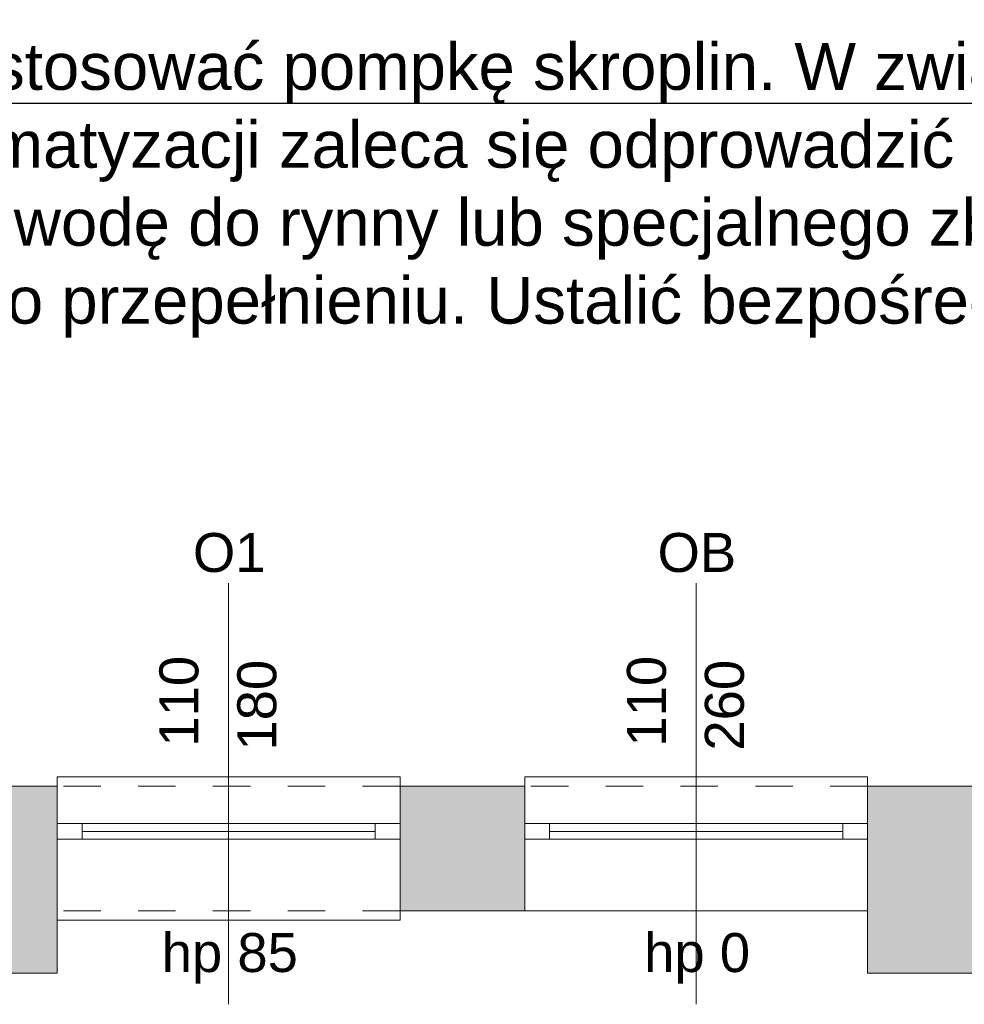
# Model space of a CAD drawing. Header units: millimetres. Extents: x 922208 to 1069538, y -182208 to -99877.
# Tile 82 of 256: x 966317 to 969347, y -161075 to -157916. Entities that reach past the tile are written whole.
import ezdxf
from ezdxf import colors
from ezdxf.entities.mleader import LeaderData, LeaderLine
from ezdxf.math import Vec2, Vec3

# ---------------------------------------------------------------- set-up
doc = ezdxf.new("R2010")
doc.units = ezdxf.units.MM
doc.header["$MEASUREMENT"] = 0
doc.linetypes.add('HIDDEN', pattern=[20, 10, -10])
doc.linetypes.add('Przerywana', pattern=[240, 120, -120])
for name, color, linetype, lineweight in [('IS_KLIM Opis_Średnice', 7, 'Continuous', 9), ('IS_POWRÓT', 5, 'HIDDEN', 30), ('Nowe_220-A Ściany_Nr_pióra__19', 255, 'Continuous', 0), ('Nowe_220-A Ściany_Nr_pióra__23', 7, 'Continuous', 15), ('Nowe_220-A Ściany_Nr_pióra__27', 7, 'Continuous', 25), ('Nowe_220-A Ściany_Nr_pióra__3', 7, 'Continuous', 13), ('Nowe_220-A Ściany_Nr_pióra__7', 7, 'Continuous', 13)]:
    doc.layers.add(name, color=color, linetype=linetype, lineweight=lineweight)
doc.layers.add('Nowe_220-A Ściany_Nr_pióra__45', color=7, linetype='Continuous', lineweight=15, true_color=0x40a5ff)
doc.styles.add('STYL_AUTOMATYCZNY_1', font='arial.ttf')

# ---------------------------------------------------------------- blocks, each defined once
blk = doc.blocks.new('parter01')
at = {"layer": 'Nowe_220-A Ściany_Nr_pióra__19', "linetype": 'Continuous', "lineweight": 0}
for points in [[(966036.55073, -100690.02068), (966036.55073, -101090.02068), (966436.55073, -101090.02068), (966436.55073, -100690.02068)], [(967536.55073, -101090.02068), (967936.55073, -101090.02068), (967936.55073, -100860.02068), (967936.55073, -100810.02068), (967936.55073, -100690.02068), (967536.55073, -100690.02068)], [(969036.55073, -100810.02068), (969036.55073, -100860.02068), (969036.55073, -101090.02068), (969436.55073, -101090.02068), (969436.55073, -100690.02068), (969036.55073, -100690.02068)], [(966036.55073, -101090.02068), (966036.55073, -101290.02068), (966436.55073, -101290.02068), (966436.55073, -101090.02068)], [(969036.55073, -101090.02068), (969036.55073, -101290.02068), (969436.55073, -101290.02068), (969436.55073, -101090.02068)]]:
    blk.add_hatch(color=255, dxfattribs=at).paths.add_polyline_path(points)
at = {"layer": 'Nowe_220-A Ściany_Nr_pióra__23', "color": 7, "linetype": 'Continuous', "lineweight": 0}
for p, q in [((966436.55073, -100810.02068), (966516.55073, -100810.02068)), ((966516.55073, -100810.02068), (966516.55073, -100860.02068)), ((967456.55073, -100860.02068), (967456.55073, -100810.02068)), ((967456.55073, -100810.02068), (967536.55073, -100810.02068)), ((967936.55073, -100810.02068), (968016.55073, -100810.02068)), ((968016.55073, -100810.02068), (968016.55073, -100860.02068)), ((968956.55073, -100860.02068), (968956.55073, -100810.02068)), ((968956.55073, -100810.02068), (969036.55073, -100810.02068)), ((966516.55073, -100860.02068), (966436.55073, -100860.02068)), ((967536.55073, -100860.02068), (967456.55073, -100860.02068)), ((968016.55073, -100860.02068), (967936.55073, -100860.02068)), ((969036.55073, -100860.02068), (968956.55073, -100860.02068))]:
    blk.add_line(p, q, dxfattribs=at)
at = {"layer": 'Nowe_220-A Ściany_Nr_pióra__27', "color": 7, "linetype": 'Continuous', "lineweight": 0}
for p, q in [((966436.55073, -100690.02068), (966436.55073, -100810.02068)), ((966436.55073, -100690.02068), (966436.55073, -100810.02068)), ((967536.55073, -100690.02068), (967536.55073, -100810.02068)), ((967536.55073, -100690.02068), (967536.55073, -100810.02068)), ((967936.55073, -100690.02068), (967936.55073, -100810.02068)), ((967936.55073, -100690.02068), (967936.55073, -100810.02068)), ((969036.55073, -100690.02068), (969036.55073, -100810.02068)), ((969036.55073, -100690.02068), (969036.55073, -100810.02068)), ((966436.55073, -100810.02068), (966436.55073, -100860.02068)), ((966436.55073, -100810.02068), (966436.55073, -100860.02068)), ((966436.55073, -100810.02068), (966436.55073, -100860.02068)), ((967536.55073, -100810.02068), (967536.55073, -100860.02068)), ((967536.55073, -100810.02068), (967536.55073, -100860.02068)), ((967536.55073, -100810.02068), (967536.55073, -100860.02068)), ((967936.55073, -100810.02068), (967936.55073, -100860.02068)), ((967936.55073, -100810.02068), (967936.55073, -100860.02068)), ((967936.55073, -100810.02068), (967936.55073, -100860.02068)), ((969036.55073, -100810.02068), (969036.55073, -100860.02068)), ((969036.55073, -100810.02068), (969036.55073, -100860.02068)), ((969036.55073, -100810.02068), (969036.55073, -100860.02068)), ((966436.55073, -100860.02068), (966436.55073, -101090.02068)), ((966436.55073, -100860.02068), (966436.55073, -101090.02068)), ((967536.55073, -100860.02068), (967536.55073, -101090.02068)), ((967536.55073, -100860.02068), (967536.55073, -101090.02068)), ((967936.55073, -100860.02068), (967936.55073, -101090.02068)), ((967936.55073, -100860.02068), (967936.55073, -101090.02068)), ((969036.55073, -100860.02068), (969036.55073, -101090.02068)), ((969036.55073, -100860.02068), (969036.55073, -101090.02068))]:
    blk.add_line(p, q, dxfattribs=at)
for points in [[(966436.55073, -100690.02068), (966036.55073, -100690.02068)], [(967936.55073, -100690.02068), (967536.55073, -100690.02068)], [(969436.55073, -100690.02068), (969036.55073, -100690.02068)], [(966436.55073, -101290.02068), (966436.55073, -101090.02068)], [(967536.55073, -101090.02068), (967936.55073, -101090.02068)], [(969036.55073, -101090.02068), (969036.55073, -101290.02068)], [(966036.55073, -101290.02068), (966436.55073, -101290.02068)], [(969036.55073, -101290.02068), (969436.55073, -101290.02068)]]:
    blk.add_lwpolyline(points, dxfattribs=at)
at = {"layer": 'Nowe_220-A Ściany_Nr_pióra__3', "color": 7, "linetype": 'Continuous', "lineweight": 0}
for p, q in [((967536.55073, -100660.02068), (966436.55073, -100660.02068)), ((966436.55073, -100660.02068), (966436.55073, -100690.02068)), ((967536.55073, -100690.02068), (967536.55073, -100660.02068)), ((969036.55073, -100660.02068), (967936.55073, -100660.02068)), ((967936.55073, -100660.02068), (967936.55073, -100690.02068)), ((969036.55073, -100690.02068), (969036.55073, -100660.02068)), ((966516.55073, -100810.02068), (967456.55073, -100810.02068)), ((967456.55073, -100835.02068), (966516.55073, -100835.02068)), ((968016.55073, -100810.02068), (968956.55073, -100810.02068)), ((968956.55073, -100835.02068), (968016.55073, -100835.02068)), ((967456.55073, -100860.02068), (966516.55073, -100860.02068)), ((968956.55073, -100860.02068), (968016.55073, -100860.02068)), ((966436.55073, -101120.02068), (966436.55073, -101090.02068)), ((967536.55073, -101090.02068), (967536.55073, -101120.02068)), ((969036.55073, -101090.02068), (967936.55073, -101090.02068)), ((967536.55073, -101120.02068), (966436.55073, -101120.02068))]:
    blk.add_line(p, q, dxfattribs=at)
at = {"layer": 'Nowe_220-A Ściany_Nr_pióra__3', "color": 7, "linetype": 'Przerywana', "lineweight": 0}
for p, q in [((967536.55073, -100690.02068), (966436.55073, -100690.02068)), ((969036.55073, -100690.02068), (967936.55073, -100690.02068)), ((967536.55073, -101090.02068), (966436.55073, -101090.02068))]:
    blk.add_line(p, q, dxfattribs=at)
at = {"layer": 'Nowe_220-A Ściany_Nr_pióra__45', "color": 161, "linetype": 'Continuous', "lineweight": 0, "true_color": 0x40a5ff}
for p, q in [((966986.55073, -100038.23497), (966986.55073, -101390.02068)), ((968486.55073, -100038.23497), (968486.55073, -101390.02068))]:
    blk.add_line(p, q, dxfattribs=at)
at = {"layer": 'Nowe_220-A Ściany_Nr_pióra__7', "color": 7, "linetype": 'Continuous', "lineweight": 0, "char_height": 125, "attachment_point": 7, "style": 'STYL_AUTOMATYCZNY_1'}
for s, insert in [('\\A1;{\\pql;\\pt0;\\fArial|b0|i0|c238|p0;\\W1.000000;O1\\fArial|b0|i0|c238|p0;\\W1.000000;\\fArial|b0|i0|c238|p0;\\W1.000000;\\fArial|b0|i0|c238|p0;\\W1.000000;}', (966872.20898, -100004.61289)), ('\\A1;{\\pql;\\pt0;\\fArial|b0|i0|c238|p0;\\W1.000000;OB\\fArial|b0|i0|c238|p0;\\W1.000000;\\fArial|b0|i0|c238|p0;\\W1.000000;\\fArial|b0|i0|c238|p0;\\W1.000000;}', (968362.70848, -100004.61289)), ('\\A1;{\\pql;\\pt0;\\fArial|b0|i0|c238|p0;\\W1.000000;hp 85\\fArial|b0|i0|c238|p0;\\W1.000000;\\A1{\\H.66x;\\S^  ;}\\fArial|b0|i0|c238|p0;\\W1.000000;\\fArial|b0|i0|c238|p0;\\W1.000000;}', (966772.05573, -101324.08834)), ('\\A1;{\\pql;\\pt0;\\fArial|b0|i0|c238|p0;\\W1.000000;hp 0\\fArial|b0|i0|c238|p0;\\W1.000000;\\A1{\\H.66x;\\S^  ;}\\fArial|b0|i0|c238|p0;\\W1.000000;\\fArial|b0|i0|c238|p0;\\W1.000000;}', (968319.72573, -101324.08834))]:
    blk.add_mtext(s, dxfattribs=dict(at, insert=insert))
at = {"layer": 'Nowe_220-A Ściany_Nr_pióra__7', "color": 7, "linetype": 'Continuous', "lineweight": 0, "char_height": 125, "attachment_point": 7, "rotation": 90, "style": 'STYL_AUTOMATYCZNY_1'}
for s, insert in [('\\A1;{\\pql;\\pt0;\\fArial|b0|i0|c238|p0;\\W1.000000;110\\fArial|b0|i0|c238|p0;\\W1.000000;\\A1{\\H.66x;\\S^  ;}\\fArial|b0|i0|c238|p0;\\W1.000000;\\fArial|b0|i0|c238|p0;\\W1.000000;}', (966926.14293, -100563.31868)), ('\\A1;{\\pql;\\pt0;\\fArial|b0|i0|c238|p0;\\W1.000000;110\\fArial|b0|i0|c238|p0;\\W1.000000;\\A1{\\H.66x;\\S^  ;}\\fArial|b0|i0|c238|p0;\\W1.000000;\\fArial|b0|i0|c238|p0;\\W1.000000;}', (968426.14293, -100563.31868)), ('\\A1;{\\pql;\\pt0;\\fArial|b0|i0|c238|p0;\\W1.000000;180\\fArial|b0|i0|c238|p0;\\W1.000000;\\A1{\\H.66x;\\S^  ;}\\fArial|b0|i0|c238|p0;\\W1.000000;\\fArial|b0|i0|c238|p0;\\W1.000000;}', (967176.14293, -100576.04218)), ('\\A1;{\\pql;\\pt0;\\fArial|b0|i0|c238|p0;\\W1.000000;260\\fArial|b0|i0|c238|p0;\\W1.000000;\\A1{\\H.66x;\\S^  ;}\\fArial|b0|i0|c238|p0;\\W1.000000;\\fArial|b0|i0|c238|p0;\\W1.000000;}', (968676.14293, -100576.04218))]:
    blk.add_mtext(s, dxfattribs=dict(at, insert=insert))

msp = doc.modelspace()

# ---------------------------------------------------------------- block references
at = {"layer": 'IS_POWRÓT', "color": 27, "linetype": 'ByBlock', "lineweight": 30}
msp.add_blockref('parter01', (0, -59685.2), dxfattribs=at)

# ---------------------------------------------------------------- next in the draw order: leaders
at = {"layer": 'IS_KLIM Opis_Średnice', "ltscale": 30}
ml = msp.add_multileader_mtext('Standard', dxfattribs=at)
ml.set_content('{\\fArial|b0|i0|c238|p0;\\C7;Odprowadzenie skroplin (przewód tłoczny) od klimatyzatora zastosować pompkę skroplin. W związku z brakiiem w pobliżu istenijącego pionu kanalizacyji sanitarnej skropliny z klimatyzacji zaleca się odprowadzić na zewnątrz budynku. W tym celu należy zamontować rurę odpływową, która skieruje wodę do rynny lub specjalnego zbiornika. Należy pamiętać o regularnym opróżnianiu zbiornika, aby zapobiec jego przepełnieniu. Ustalić bezpośrednio z Inwestrem podczas  robót budowlanych.  }', color=256)
ml.set_leader_properties()
ml.build(insert=Vec2(0, 0))
ml.multileader.update_dxf_attribs({"text_left_attachment_type": 6, "text_right_attachment_type": 6, "dogleg_length": 0.36})
ctx = ml.context
ctx.base_point, ctx.char_height, ctx.plane_origin, ctx.plane_y_axis = Vec3(960415, -158185.2), 150, Vec3(989449, -147905.9), Vec3(0, -1)
ctx.left_attachment, ctx.right_attachment = 6, 6
notes = []
notes.append((ctx, [(0, (1, 1, 0), (971382.7, -158185.2), (-1, 0), 0.36, [(0, [(971953.2, -160975.2)], 256, [])])]))
ctx.mtext.insert, ctx.mtext.width, ctx.mtext.flow_direction = Vec3(960417, -157991.1), 11099.971, 5
ctx.mtext.has_bg_fill, ctx.mtext.bg_color, ctx.mtext.bg_scale_factor, ctx.mtext.bg_transparency, ctx.mtext.use_window_bg_color = 1, -939524096, 1.5, 0, 1
for ctx, leaders in notes:
    for number, flags, end, landing, length, lines in leaders:
        leader = LeaderData()
        leader.index, (leader.has_last_leader_line, leader.has_dogleg_vector, leader.attachment_direction) = number, flags
        leader.last_leader_point, leader.dogleg_vector, leader.dogleg_length = Vec3(end), Vec3(landing), length
        for number, points, colour, breaks in lines:
            line = LeaderLine()
            line.index, line.vertices, line.color, line.breaks = number, Vec3.list(points), colors.encode_raw_color(colour), breaks
            leader.lines.append(line)
        ctx.leaders.append(leader)

doc.saveas('drawing.dxf')
